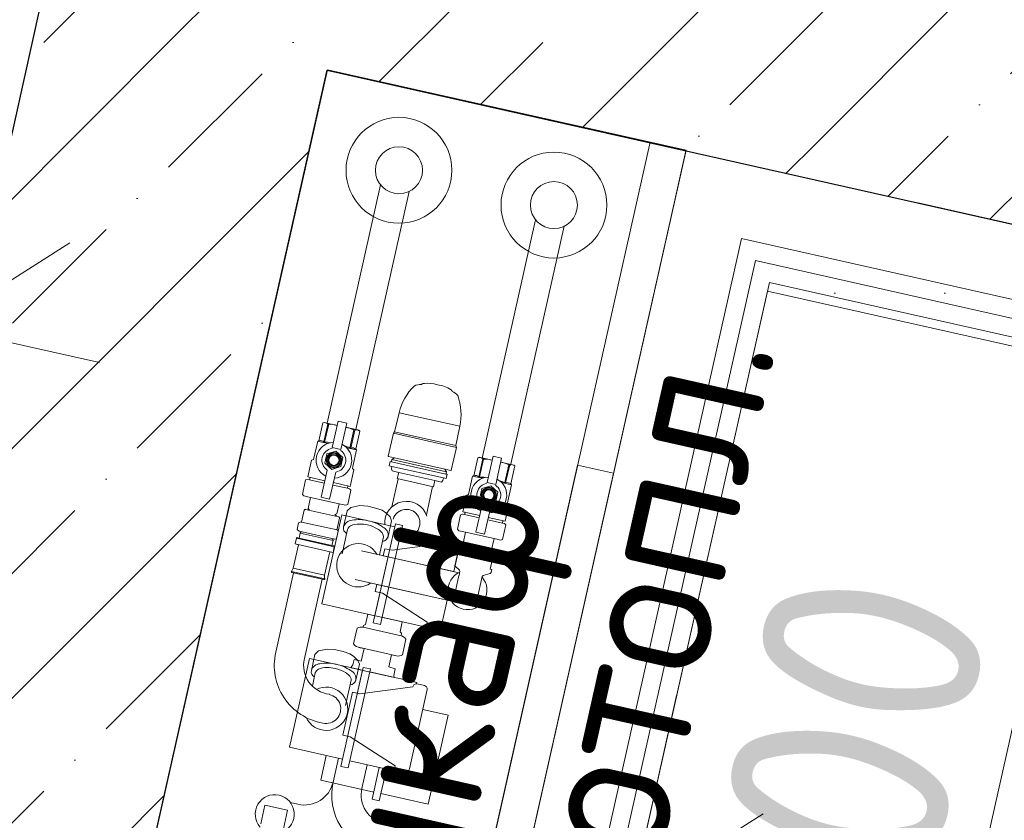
# Model space of a CAD drawing. Header units: millimetres. Extents: x -7218036 to -6972305, y 6116614 to 6334349.
# Tile 106 of 184: x -7177020 to -7176350, y 6145394 to 6145939. Entities that reach past the tile are written whole.
import ezdxf

# ---------------------------------------------------------------- set-up
doc = ezdxf.new("R2010")
doc.units = ezdxf.units.MM
doc.header["$MEASUREMENT"] = 0
for name, color, linetype in [('S - МОП.АР', 7, 'Continuous'), ('АР-Стены_внутренние_пилоны.АР', 7, 'Continuous'), ('АР-Стены_Перегородки_100_.АР', 7, 'Continuous'), ('АР-Стены_Перегородки_шахты_.АР', 7, 'Continuous'), ('АР-Чертеж-Оси_Осевые размеры.АР', 7, 'Continuous'), ('АР-Чертеж-Размеры.АР', 7, 'Continuous')]:
    doc.layers.add(name, color=color, linetype=linetype)
for name, color, linetype, lineweight in [('АР-Стены_внутренние_пилоны.АР_Ном._пера__1', 7, 'Continuous', 30), ('АР-Стены_Перегородки_100_.АР_Ном._пера__1', 7, 'Continuous', 30), ('АР-Стены_Перегородки_шахты_.АР_Ном._пера__1', 7, 'Continuous', 15), ('АР-Чертеж-Оси_Осевые размеры.АР_Ном._пера__1', 7, 'Continuous', 0), ('АР-Чертеж-Размеры.АР_Ном._пера__1', 7, 'Continuous', 0), ('ИОС-Шахты и отверстия.АР_Ном._пера__1', 7, 'Continuous', 0)]:
    doc.layers.add(name, color=color, linetype=linetype, lineweight=lineweight)
doc.styles.add('РЎР“Р•РќР•Р\xa0Р\x98Р\xa0_РЎРўР\x98Р›Р¬_3', font='GOTHIC.TTF')
doc.styles.add('РЎР“Р•РќР•Р\xa0Р\x98Р\xa0_РЎРўР\x98Р›Р¬_5', font='GOST_Common.ttf')
doc.dimstyles.new('СГЕНЕРИР_СТИЛЬ__1', dxfattribs={"dimtxt": 150, "dimasz": 142.5, "dimexe": 0.18, "dimexo": 0.0625, "dimgap": 0, "dimtad": 1, "dimdec": 0, "dimzin": 0, "dimdsep": 46, "dimtxsty": 'РЎР“Р•РќР•Р\xa0Р\x98Р\xa0_РЎРўР\x98Р›Р¬_5', "dimblk": 'ARROWHEAD_6', "dimblk1": 'ARROWHEAD_6', "dimblk2": 'ARROWHEAD_6', "dimcen": 0.09, "dimse1": 1, "dimse2": 1, "dimclrd": 7, "dimclre": 7, "dimclrt": 7, "dimazin": 0, "dimtfac": 1, "dimtdec": 4, "dimtmove": 0, "dimatfit": 3, "dimfxl": 1, "dimtolj": 1, "dimtzin": 0, "dimarcsym": 0})
doc.dimstyles.new('СГЕНЕРИР_СТИЛЬ__2', dxfattribs={"dimtxt": 150, "dimasz": 142.5, "dimexe": 0.18, "dimexo": 0.0625, "dimgap": 0, "dimtad": 1, "dimdec": 0, "dimzin": 0, "dimdsep": 46, "dimtxsty": 'РЎР“Р•РќР•Р\xa0Р\x98Р\xa0_РЎРўР\x98Р›Р¬_5', "dimblk": 'ARROWHEAD_6', "dimblk1": 'ARROWHEAD_6', "dimblk2": 'ARROWHEAD_6', "dimcen": 0.09, "dimse1": 1, "dimse2": 1, "dimclrd": 7, "dimclre": 7, "dimclrt": 7, "dimazin": 0, "dimtfac": 1, "dimtdec": 4, "dimtmove": 2, "dimatfit": 3, "dimfxl": 1, "dimtolj": 1, "dimtzin": 0, "dimarcsym": 0})
doc.dimstyles.new('СГЕНЕРИР_СТИЛЬ__5', dxfattribs={"dimtxt": 400, "dimasz": 142.5, "dimexe": 0.18, "dimexo": 0.0625, "dimgap": 0, "dimtad": 1, "dimdec": 0, "dimzin": 0, "dimdsep": 46, "dimtxsty": 'РЎР“Р•РќР•Р\xa0Р\x98Р\xa0_РЎРўР\x98Р›Р¬_3', "dimblk": 'ARROWHEAD_6', "dimblk1": 'ARROWHEAD_6', "dimblk2": 'ARROWHEAD_6', "dimcen": 0.09, "dimse1": 1, "dimse2": 1, "dimclrd": 7, "dimclre": 7, "dimclrt": 7, "dimazin": 0, "dimtfac": 1, "dimtdec": 4, "dimtmove": 2, "dimatfit": 3, "dimfxl": 1, "dimtolj": 1, "dimtzin": 0, "dimarcsym": 0})
pattern_1 = [(45, (-6566190.34, 6562677.8), (-84.852814, 84.852814), []), (45, (-6566232.77, 6562720.22), (-84.852814, 84.852814), [90, -30, 0, -30])]
pattern_2 = [(0, (-6566190.34, 6562677.795), (0, 75), [0, -75])]

# ---------------------------------------------------------------- blocks, each defined once
blk = doc.blocks.new('Стена_198_7', base_point=(-7176886.1, 6146023.91))
at = {"layer": 'АР-Стены_Перегородки_100_.АР', "linetype": 'Continuous', "lineweight": 0, "true_color": 0x000000}
h = blk.add_hatch(dxfattribs=at)
h.set_pattern_fill('ЖЕЛЕЗОБЕТОН__PROJECT__0007', color=18, style=0, pattern_type=2)
h.set_pattern_definition(pattern_1)
h.paths.add_polyline_path([(-7176961.75, 6146143.4), (-7176965.74, 6146125.66), (-7176810.44, 6145904.43), (-7176766.61, 6146099.57)])
h = blk.add_hatch(dxfattribs=at)
h.set_pattern_fill('ЖЕЛЕЗОБЕТОН__PROJECT__0007', color=18, style=0, pattern_type=2)
h.set_pattern_definition(pattern_1)
h.paths.add_polyline_path([(-7176965.74, 6146125.66), (-7177005.58, 6145948.26), (-7176810.44, 6145904.43)])
h = blk.add_hatch(dxfattribs=at)
h.set_pattern_fill('ЖЕЛЕЗОБЕТОН__PROJECT__0007', color=18, style=0, pattern_type=2)
h.set_pattern_definition(pattern_1)
h.paths.add_polyline_path([(-7176439.23, 6146026.05), (-7176766.61, 6146099.57), (-7176810.44, 6145904.43), (-7176483.06, 6145830.91)])
h = blk.add_hatch(dxfattribs=at)
h.set_pattern_fill('ЖЕЛЕЗОБЕТОН__PROJECT__0007', color=18, style=0, pattern_type=2)
h.set_pattern_definition(pattern_1)
h.paths.add_polyline_path([(-7176483.06, 6145830.91), (-7176287.92, 6145787.08), (-7176439.23, 6146026.05)])
h = blk.add_hatch(dxfattribs=at)
h.set_pattern_fill('ЖЕЛЕЗОБЕТОН__PROJECT__0007', color=18, style=0, pattern_type=2)
h.set_pattern_definition(pattern_1)
h.paths.add_polyline_path([(-7176244.1, 6145982.22), (-7176439.23, 6146026.05), (-7176287.92, 6145787.08)])
at = {"layer": 'АР-Стены_Перегородки_100_.АР_Ном._пера__1', "color": 7, "linetype": 'Continuous', "lineweight": 30, "flags": 128}
blk.add_lwpolyline([(-7176810.44, 6145904.43), (-7176287.92, 6145787.08)], dxfattribs=at)
blk = doc.blocks.new('Стена_222_7', base_point=(-7176547.56, 6145819.77))
at = {"layer": 'АР-Стены_Перегородки_шахты_.АР', "linetype": 'Continuous', "lineweight": 0, "true_color": 0x000000}
h = blk.add_hatch(dxfattribs=at)
h.set_pattern_fill('ШТУКАТУРКА__ГИПС_03_0007', color=18, style=0, pattern_type=2)
h.set_pattern_definition(pattern_2)
h.paths.add_polyline_path([(-7176531.38, 6145777.7), (-7176519.19, 6145774.96), (-7176528.64, 6145789.9)])
h = blk.add_hatch(dxfattribs=at)
h.set_pattern_fill('ШТУКАТУРКА__ГИПС_03_0007', color=18, style=0, pattern_type=2)
h.set_pattern_definition(pattern_2)
h.paths.add_polyline_path([(-7176528.64, 6145789.9), (-7176519.19, 6145774.96), (-7176516.45, 6145787.16)])
h = blk.add_hatch(dxfattribs=at)
h.set_pattern_fill('ШТУКАТУРКА__ГИПС_03_0007', color=18, style=0, pattern_type=2)
h.set_pattern_definition(pattern_2)
h.paths.add_polyline_path([(-7176519.19, 6145774.96), (-7174833.46, 6145396.36), (-7174830.72, 6145408.55), (-7176516.45, 6145787.16)])
h = blk.add_hatch(dxfattribs=at)
h.set_pattern_fill('ШТУКАТУРКА__ГИПС_03_0007', color=18, style=0, pattern_type=2)
h.set_pattern_definition(pattern_2)
h.paths.add_polyline_path([(-7176521.93, 6145762.77), (-7176509.73, 6145760.03), (-7176519.19, 6145774.96)])
h = blk.add_hatch(dxfattribs=at)
h.set_pattern_fill('ШТУКАТУРКА__ГИПС_03_0007', color=18, style=0, pattern_type=2)
h.set_pattern_definition(pattern_2)
h.paths.add_polyline_path([(-7176519.19, 6145774.96), (-7176509.73, 6145760.03), (-7176506.99, 6145772.22)])
h = blk.add_hatch(dxfattribs=at)
h.set_pattern_fill('ШТУКАТУРКА__ГИПС_03_0007', color=18, style=0, pattern_type=2)
h.set_pattern_definition(pattern_2)
h.paths.add_polyline_path([(-7176509.73, 6145760.03), (-7174836.2, 6145384.16), (-7174833.46, 6145396.36), (-7176506.99, 6145772.22)])
at = {"layer": 'АР-Стены_Перегородки_шахты_.АР_Ном._пера__1', "color": 7, "linetype": 'Continuous', "lineweight": 0}
for p, q in [((-7176528.64, 6145789.9), (-7176531.38, 6145777.7)), ((-7176528.64, 6145789.9), (-7174830.72, 6145408.55)), ((-7176519.19, 6145774.96), (-7174833.46, 6145396.36))]:
    blk.add_line(p, q, dxfattribs=at)
at = {"layer": 'АР-Стены_Перегородки_шахты_.АР_Ном._пера__1', "color": 7, "linetype": 'Continuous', "lineweight": 0, "flags": 128}
for points in [[(-7176566.47, 6145849.64), (-7176577.43, 6145800.85)], [(-7174819.77, 6145457.34), (-7176566.47, 6145849.64)], [(-7176509.73, 6145760.03), (-7174836.2, 6145384.16)]]:
    blk.add_lwpolyline(points, dxfattribs=at)
blk = doc.blocks.new('Стена_223_7', base_point=(-7176722.86, 6145039.21))
at = {"layer": 'АР-Стены_Перегородки_шахты_.АР', "linetype": 'Continuous', "lineweight": 0, "true_color": 0x000000}
h = blk.add_hatch(dxfattribs=at)
h.set_pattern_fill('ШТУКАТУРКА__ГИПС_03_0007', color=18, style=0, pattern_type=2)
h.set_pattern_definition(pattern_2)
h.paths.add_polyline_path([(-7176703.95, 6145009.34), (-7176691.75, 6145006.6), (-7176519.19, 6145774.96), (-7176531.38, 6145777.7)])
h = blk.add_hatch(dxfattribs=at)
h.set_pattern_fill('ШТУКАТУРКА__ГИПС_03_0007', color=18, style=0, pattern_type=2)
h.set_pattern_definition(pattern_2)
h.paths.add_polyline_path([(-7176694.49, 6144994.41), (-7176682.3, 6144991.67), (-7176509.73, 6145760.03), (-7176521.93, 6145762.77)])
h = blk.add_hatch(dxfattribs=at)
h.set_pattern_fill('ШТУКАТУРКА__ГИПС_03_0007', color=18, style=0, pattern_type=2)
h.set_pattern_definition(pattern_2)
h.paths.add_polyline_path([(-7176703.95, 6145009.34), (-7176706.69, 6144997.15), (-7176694.49, 6144994.41)])
h = blk.add_hatch(dxfattribs=at)
h.set_pattern_fill('ШТУКАТУРКА__ГИПС_03_0007', color=18, style=0, pattern_type=2)
h.set_pattern_definition(pattern_2)
h.paths.add_polyline_path([(-7176691.75, 6145006.6), (-7176703.95, 6145009.34), (-7176694.49, 6144994.41)])
h = blk.add_hatch(dxfattribs=at)
h.set_pattern_fill('ШТУКАТУРКА__ГИПС_03_0007', color=18, style=0, pattern_type=2)
h.set_pattern_definition(pattern_2)
h.paths.add_polyline_path([(-7176694.49, 6144994.41), (-7176697.23, 6144982.21), (-7176685.03, 6144979.47)])
h = blk.add_hatch(dxfattribs=at)
h.set_pattern_fill('ШТУКАТУРКА__ГИПС_03_0007', color=18, style=0, pattern_type=2)
h.set_pattern_definition(pattern_2)
h.paths.add_polyline_path([(-7176682.3, 6144991.67), (-7176694.49, 6144994.41), (-7176685.03, 6144979.47)])
at = {"layer": 'АР-Стены_Перегородки_шахты_.АР_Ном._пера__1', "color": 7, "linetype": 'Continuous', "lineweight": 0}
for p, q in [((-7176528.64, 6145789.9), (-7176531.38, 6145777.7)), ((-7176692.99, 6145058.13), (-7176531.38, 6145777.7)), ((-7176691.75, 6145006.6), (-7176519.19, 6145774.96)), ((-7176703.95, 6145009.34), (-7176692.99, 6145058.13)), ((-7176752.73, 6145020.3), (-7176703.95, 6145009.34)), ((-7176694.49, 6144994.41), (-7176691.75, 6145006.6))]:
    blk.add_line(p, q, dxfattribs=at)
at = {"layer": 'АР-Стены_Перегородки_шахты_.АР_Ном._пера__1', "color": 7, "linetype": 'Continuous', "lineweight": 0, "flags": 128}
for points in [[(-7176577.43, 6145800.85), (-7176741.78, 6145069.08)], [(-7176685.03, 6144979.47), (-7176509.73, 6145760.03)], [(-7176685.03, 6144979.47), (-7176697.23, 6144982.21)]]:
    blk.add_lwpolyline(points, dxfattribs=at)
blk = doc.blocks.new('*D1073', base_point=(-6566190.34, 6562677.79))
at = {"layer": 'АР-Чертеж-Размеры.АР_Ном._пера__1', "color": 7, "linetype": 'Continuous', "lineweight": 0, "transparency": 16777216}
for p, q in [((-7176572.8, 6145479.22), (-7176634.43, 6145204.81)), ((-7176514, 6145398.76), (-7176693.22, 6145285.27)), ((-7176603.61, 6145342.02), (-7176713.38, 6145366.67)), ((-7174930.15, 6144966.17), (-7176603.61, 6145342.02)), ((-7174899.33, 6145103.38), (-7174960.96, 6144828.96)), ((-7175019.76, 6144909.43), (-7174840.53, 6145022.91)), ((-7174820.38, 6144941.52), (-7174930.15, 6144966.17))]:
    blk.add_line(p, q, dxfattribs=at)
at = {"layer": 'АР-Чертеж-Размеры.АР_Ном._пера__1', "color": 7, "lineweight": 0, "transparency": 16777216, "insert": (-7175963.39, 6145228.98), "char_height": 150, "attachment_point": 7, "rotation": 347.34194, "style": 'РЎР“Р•РќР•Р\xa0Р\x98Р\xa0_РЎРўР\x98Р›Р¬_5'}
blk.add_mtext('\\A1;{\\pql;\\fGOST Common|b0|i0|c204|p0;\\W1.000000;1\xa0715}', dxfattribs=at)
blk = doc.blocks.new('ARROWHEAD_6')
at = {"color": 0, "linetype": 'Continuous', "lineweight": 0}
for p, q in [((-0.5, -0.5), (0.5, 0.5)), ((0, 0), (-1, 0))]:
    blk.add_line(p, q, dxfattribs=at)
blk = doc.blocks.new('*D1095', base_point=(-6566190.34, 6562677.79))
at = {"layer": 'АР-Чертеж-Размеры.АР_Ном._пера__1', "color": 7, "linetype": 'Continuous', "lineweight": 0, "transparency": 16777216}
for p, q in [((-7176271.22, 6145783.33), (-7176246.57, 6145893.09)), ((-7176214.48, 6145693.72), (-7176327.97, 6145872.94)), ((-7176134.02, 6145752.51), (-7176408.43, 6145814.14)), ((-7176446.53, 6145002.77), (-7176271.22, 6145783.33)), ((-7176503.27, 6145092.38), (-7176389.79, 6144913.16)), ((-7176309.33, 6144971.96), (-7176583.74, 6145033.59)), ((-7176471.19, 6144893.01), (-7176446.53, 6145002.77))]:
    blk.add_line(p, q, dxfattribs=at)
at = {"layer": 'АР-Чертеж-Размеры.АР_Ном._пера__1', "color": 7, "lineweight": 0, "transparency": 16777216, "insert": (-7176423.01, 6145244.41), "char_height": 150, "attachment_point": 7, "rotation": 77.34172, "style": 'РЎР“Р•РќР•Р\xa0Р\x98Р\xa0_РЎРўР\x98Р›Р¬_5'}
blk.add_mtext('\\A1;{\\pql;\\fGOST Common|b0|i0|c204|p0;\\W1.000000;800}', dxfattribs=at)
blk = doc.blocks.new('*D1102', base_point=(-6566190.34, 6562677.79))
at = {"layer": 'АР-Чертеж-Размеры.АР_Ном._пера__1', "color": 7, "linetype": 'Continuous', "lineweight": 0, "transparency": 16777216}
for p, q in [((-7176775.34, 6144919.65), (-7176836.97, 6144645.24)), ((-7176806.16, 6144782.45), (-7177050.08, 6144837.23)), ((-7176895.77, 6144725.7), (-7176716.54, 6144839.19)), ((-7176696.39, 6144757.79), (-7176806.16, 6144782.45))]:
    blk.add_line(p, q, dxfattribs=at)
at = {"layer": 'АР-Чертеж-Размеры.АР_Ном._пера__1', "color": 7, "lineweight": 0, "transparency": 16777216, "insert": (-7176726.4, 6144795.28), "char_height": 150, "attachment_point": 7, "rotation": 347.34172, "style": 'РЎР“Р•РќР•Р\xa0Р\x98Р\xa0_РЎРўР\x98Р›Р¬_5'}
blk.add_mtext('\\A1;{\\pql;\\fGOST Common|b0|i0|c204|p0;\\W1.000000;250}', dxfattribs=at)
blk = doc.blocks.new('*D1103', base_point=(-6566190.34, 6562677.79))
at = {"layer": 'АР-Чертеж-Размеры.АР_Ном._пера__1', "color": 7, "linetype": 'Continuous', "lineweight": 0, "transparency": 16777216}
for p, q in [((-7177019.26, 6144974.44), (-7177080.89, 6144700.02)), ((-7176960.46, 6144893.97), (-7177139.69, 6144780.49)), ((-7177050.08, 6144837.23), (-7177159.84, 6144861.88)), ((-7176806.16, 6144782.45), (-7177050.08, 6144837.23)), ((-7176895.77, 6144725.7), (-7176716.54, 6144839.19))]:
    blk.add_line(p, q, dxfattribs=at)
blk = doc.blocks.new('*D1258', base_point=(-6566190.34, 6562677.79))
at = {"layer": 'АР-Чертеж-Размеры.АР_Ном._пера__1', "color": 7, "linetype": 'Continuous', "lineweight": 0, "transparency": 16777216}
for p, q in [((-7178785.65, 6146258.54), (-7178847.28, 6145984.12)), ((-7178726.85, 6146178.07), (-7178906.08, 6146064.59)), ((-7178816.47, 6146121.33), (-7178926.23, 6146145.98)), ((-7177075.05, 6145730.22), (-7178816.47, 6146121.33)), ((-7177044.23, 6145867.42), (-7177105.86, 6145593.01)), ((-7177164.66, 6145673.48), (-7176985.44, 6145786.96)), ((-7176965.28, 6145705.56), (-7177075.05, 6145730.22))]:
    blk.add_line(p, q, dxfattribs=at)
at = {"layer": 'АР-Чертеж-Размеры.АР_Ном._пера__1', "color": 7, "lineweight": 0, "transparency": 16777216, "insert": (-7178350.7, 6146046.01), "char_height": 150, "attachment_point": 7, "rotation": 347.34172, "style": 'РЎР“Р•РќР•Р\xa0Р\x98Р\xa0_РЎРўР\x98Р›Р¬_5'}
blk.add_mtext('\\A1;{\\pql;\\fGOST Common|b0|i0|c204|p0;\\W1.000000;1\xa0785}', dxfattribs=at)
blk = doc.blocks.new('Стена_323_7', base_point=(-7176886.1, 6146023.91))
at = {"layer": 'АР-Стены_внутренние_пилоны.АР', "linetype": 'Continuous', "lineweight": 0, "true_color": 0x000000}
h = blk.add_hatch(dxfattribs=at)
h.set_pattern_fill('ШТУКАТУРКА__ГИПС_01_0007', color=18, style=0, pattern_type=2)
h.set_pattern_definition([(45, (-6566190.34, 6563027.8), (-111.369318, 111.369318), [0, -105, 0, -157.5]), (110, (-6565840.34, 6563027.8), (148.001588, 53.868173), [0, -77, 0, -133])])
h.paths.add_polyline_path([(-7176981.27, 6146147.78), (-7177216.84, 6145098.91), (-7177197.32, 6145094.53), (-7176965.74, 6146125.66)])
h = blk.add_hatch(dxfattribs=at)
h.set_pattern_fill('ЖЕЛЕЗОБЕТОН__PROJECT__0007', color=18, style=0, pattern_type=2)
h.set_pattern_definition(pattern_1)
h.paths.add_polyline_path([(-7177005.58, 6145948.26), (-7177197.32, 6145094.53), (-7177002.18, 6145050.7), (-7176810.44, 6145904.43)])
at = {"layer": 'АР-Стены_внутренние_пилоны.АР_Ном._пера__1', "color": 7, "linetype": 'Continuous', "lineweight": 30}
blk.add_line((-7177005.58, 6145948.26), (-7177197.32, 6145094.53), dxfattribs=at)
at = {"layer": 'АР-Стены_внутренние_пилоны.АР_Ном._пера__1', "color": 7, "linetype": 'Continuous', "lineweight": 30, "flags": 128}
blk.add_lwpolyline([(-7177002.18, 6145050.7), (-7176810.44, 6145904.43)], dxfattribs=at)
blk = doc.blocks.new('*D1448', base_point=(-6566190.34, 6562677.79))
at = {"layer": 'АР-Чертеж-Оси_Осевые размеры.АР_Ном._пера__1', "color": 7, "linetype": 'Continuous', "lineweight": 0, "transparency": 16777216}
for p, q in [((-7213199.68, 6159412.31), (-7213313.16, 6159591.54)), ((-7213393.63, 6159532.74), (-7213119.21, 6159471.11)), ((-7213256.42, 6159501.93), (-7216759.3, 6143905.45)), ((-7216816.05, 6143995.06), (-7216702.56, 6143815.84)), ((-7216896.51, 6143936.27), (-7216622.1, 6143874.64)), ((-7216759.3, 6143905.45), (-7216783.96, 6143795.69))]:
    blk.add_line(p, q, dxfattribs=at)
at = {"layer": 'АР-Чертеж-Оси_Осевые размеры.АР_Ном._пера__1', "color": 7, "lineweight": 0, "transparency": 16777216, "insert": (-7214875.75, 6152656.99), "char_height": 400, "attachment_point": 7, "rotation": 77.34172, "style": 'РЎР“Р•РќР•Р\xa0Р\x98Р\xa0_РЎРўР\x98Р›Р¬_3'}
blk.add_mtext('\\A1;{\\pql;\\fCentury Gothic|b0|i0|c204|p0;\\W1.000000;15\xa0985}', dxfattribs=at)

msp = doc.modelspace()

# ---------------------------------------------------------------- linework, layer by layer
at = {"layer": 'S - МОП.АР', "color": 254, "linetype": 'Continuous', "lineweight": 0, "true_color": 0xdadada, "flags": 128}
msp.add_lwpolyline([(-7176982.62, 6145046.31), (-7177260.78, 6143807.83), (-7176963.05, 6143740.96), (-7177150.35, 6142906.72), (-7167647.05, 6140772.34), (-7167324.73, 6142298.8), (-7174857.12, 6143990.52), (-7174804.53, 6144224.7), (-7175082.68, 6144286.81), (-7174837.54, 6145378.31), (-7176511.04, 6145754.17), (-7176684.98, 6144979.46)], close=True, dxfattribs=at)
at = {"layer": 'ИОС-Шахты и отверстия.АР_Ном._пера__1', "color": 7, "linetype": 'Continuous', "lineweight": 0}
for p, q in [((-7176810.33, 6145904.76), (-7176985.64, 6145124.2)), ((-7176566.41, 6145849.97), (-7176810.33, 6145904.76)), ((-7176766.11, 6145074.89), (-7176590.8, 6145855.45)), ((-7176741.72, 6145069.42), (-7176566.41, 6145849.97)), ((-7176774.13, 6145826.38), (-7176810.49, 6145664.45)), ((-7176754.61, 6145822), (-7176790.98, 6145660.06)), ((-7176668.73, 6145802.71), (-7176705.14, 6145640.6)), ((-7176649.22, 6145798.33), (-7176685.73, 6145635.74)), ((-7176812.12, 6145625.28), (-7176823.6, 6145627.86)), ((-7176812.48, 6145623.67), (-7176822.42, 6145625.9)), ((-7176794.79, 6145621.39), (-7176806.27, 6145623.96)), ((-7176796.69, 6145620.12), (-7176806.63, 6145622.35)), ((-7176821.76, 6145613.96), (-7176802.39, 6145609.61)), ((-7176825.2, 6145605.82), (-7176802.76, 6145600.78)), ((-7176799.33, 6145593.84), (-7176796.89, 6145604.72)), ((-7176706.72, 6145601.61), (-7176718.2, 6145604.19)), ((-7176803.76, 6145591.78), (-7176827.91, 6145597.2)), ((-7176707.08, 6145599.99), (-7176717.02, 6145602.23)), ((-7176691.29, 6145596.45), (-7176701.23, 6145598.68)), ((-7176689.39, 6145597.71), (-7176700.87, 6145600.29)), ((-7176829.58, 6145590.92), (-7176805.18, 6145585.44)), ((-7176806.42, 6145584.7), (-7176828.77, 6145589.72)), ((-7176800.35, 6145575.48), (-7176796.61, 6145592.21)), ((-7176716.36, 6145590.29), (-7176697, 6145585.94)), ((-7176831.36, 6145586.16), (-7176805.6, 6145580.38)), ((-7176807.19, 6145581.28), (-7176829.54, 6145586.29)), ((-7176772.17, 6145587.21), (-7176774.91, 6145574.82)), ((-7176769.08, 6145573.51), (-7176787.1, 6145577.55)), ((-7176720.99, 6145562.71), (-7176769.08, 6145573.51)), ((-7176833.35, 6145562.66), (-7176845.47, 6145508.68)), ((-7176813.84, 6145558.28), (-7176825.97, 6145504.29)), ((-7176725.87, 6145543.3), (-7176791.48, 6145558.04)), ((-7176821.24, 6145496.27), (-7176818.8, 6145507.15)), ((-7176785.96, 6145498.38), (-7176801.08, 6145431.05)), ((-7176796.22, 6145429.96), (-7176781.1, 6145497.29)), ((-7176781.1, 6145497.29), (-7176785.96, 6145498.38)), ((-7176820.53, 6145485.66), (-7176818.53, 6145494.64)), ((-7176794.08, 6145489.64), (-7176797.93, 6145472.5)), ((-7176801.08, 6145431.05), (-7176796.22, 6145429.96))]:
    msp.add_line(p, q, dxfattribs=at)
for points in [[(-7176766.54, 6145607.43), (-7176762.23, 6145626.6), (-7176762.76, 6145626.72), (-7176761.81, 6145630.92), (-7176766.35, 6145631.94), (-7176766.79, 6145633.37), (-7176766.42, 6145635.03), (-7176768.36, 6145635.47), (-7176767.7, 6145638.39), (-7176766.74, 6145638.17), (-7176766.41, 6145639.64), (-7176764.62, 6145640.77), (-7176768.76, 6145641.7), (-7176768.95, 6145642), (-7176765.45, 6145657.57, -0.18889), (-7176764.57, 6145658.51), (-7176761.41, 6145671.53, -0.144523), (-7176751.4, 6145689.66, -0.153994), (-7176746.24, 6145690.73, -0.223601), (-7176744.32, 6145691.49, -0.076218), (-7176735.51, 6145690.58, -0.107766), (-7176726.09, 6145687.08, -0.217609), (-7176725.35, 6145685.94, -0.108187), (-7176721.69, 6145683.23, -0.144955), (-7176720.25, 6145662.28), (-7176722.96, 6145649.16, -0.213187), (-7176722.59, 6145647.82), (-7176726.06, 6145632.36), (-7176726.36, 6145632.18), (-7176730.5, 6145633.11), (-7176729.37, 6145631.32), (-7176729.7, 6145629.85), (-7176728.77, 6145629.65), (-7176729.43, 6145626.72), (-7176731.33, 6145627.15), (-7176731.7, 6145625.49), (-7176732.72, 6145624.39), (-7176737.28, 6145625.41), (-7176738.23, 6145621.21), (-7176762.76, 6145626.72)], [(-7176813.37, 6145664.61, -0.267304), (-7176809.96, 6145663.84), (-7176809.44, 6145663.72, -0.075295), (-7176803.68, 6145662.85)], [(-7176788.32, 6145658.98, 0.267304), (-7176791.73, 6145659.75), (-7176792.25, 6145659.86, 0.075295), (-7176797.83, 6145661.54)], [(-7176812.7, 6145651.62, 0.267236), (-7176816.12, 6145652.39), (-7176816.92, 6145652.14)], [(-7176812.19, 6145651.5, -0.049494), (-7176808.34, 6145651.13)], [(-7176794.99, 6145647.64, 0.049494), (-7176798.62, 6145648.95)], [(-7176794.48, 6145647.53, -0.267236), (-7176791.06, 6145646.76), (-7176790.44, 6145646.19)], [(-7176707.97, 6145640.93, -0.267304), (-7176704.56, 6145640.17), (-7176704.05, 6145640.05, -0.075295), (-7176698.28, 6145639.18)], [(-7176682.92, 6145635.31, 0.267304), (-7176686.34, 6145636.07), (-7176686.85, 6145636.19, 0.075295), (-7176692.43, 6145637.87)], [(-7176707.3, 6145627.95, 0.267236), (-7176710.72, 6145628.71), (-7176711.52, 6145628.46)], [(-7176706.79, 6145627.83, -0.049494), (-7176702.95, 6145627.46)], [(-7176689.59, 6145623.97, 0.049494), (-7176693.23, 6145625.28)], [(-7176689.08, 6145623.85, -0.267236), (-7176685.66, 6145623.09), (-7176685.05, 6145622.52)], [(-7176797.23, 6145589.46, -0.34341), (-7176799.33, 6145593.84, -0.314934), (-7176793.54, 6145598.4, -0.105408), (-7176782.5, 6145598.06, -0.106561), (-7176772.57, 6145593.79, -0.321167), (-7176769.01, 6145587.4, -0.287384), (-7176772.85, 6145583.98)], [(-7176819.15, 6145491.89, -0.34341), (-7176821.24, 6145496.27, -0.314934), (-7176815.45, 6145500.83, -0.105408), (-7176804.41, 6145500.49, -0.106561), (-7176794.48, 6145496.22, -0.321167), (-7176790.92, 6145489.83, -0.287384), (-7176794.77, 6145486.41)], [(-7176835.47, 6145406.42), (-7176830.32, 6145405.26, 0.413714), (-7176806.41, 6145420.39), (-7176802.78, 6145436.56)], [(-7176763.65, 6145390.29), (-7176771.76, 6145392.11, -0.414214), (-7176786.89, 6145416.01), (-7176783.26, 6145432.18)], [(-7176806.41, 6145420.39, 0.414214), (-7176776.14, 6145372.6), (-7176768.21, 6145370.82)]]:
    msp.add_lwpolyline(points, format="xyb", dxfattribs=at)
for points in [[(-7176761.41, 6145671.53), (-7176720.25, 6145662.28)], [(-7176809.96, 6145663.84), (-7176812.7, 6145651.62), (-7176812.19, 6145651.5)], [(-7176809.44, 6145663.72), (-7176812.19, 6145651.5)], [(-7176803.04, 6145665.71), (-7176807.06, 6145647.79), (-7176801.21, 6145646.47), (-7176797.19, 6145664.39)], [(-7176792.25, 6145659.86), (-7176794.99, 6145647.64)], [(-7176791.73, 6145659.75), (-7176794.48, 6145647.53), (-7176794.99, 6145647.64)], [(-7176765.45, 6145657.57), (-7176722.59, 6145647.82)], [(-7176722.96, 6145649.16), (-7176764.57, 6145658.51)], [(-7176816.92, 6145652.14), (-7176810.15, 6145650.62)], [(-7176790.44, 6145646.19), (-7176797.21, 6145647.71)], [(-7176766.74, 6145638.17), (-7176729.7, 6145629.85)], [(-7176729.37, 6145631.32), (-7176766.41, 6145639.64)], [(-7176764.62, 6145640.77), (-7176730.5, 6145633.11)], [(-7176697, 6145585.94), (-7176692.47, 6145584.93), (-7176691.13, 6145585.35), (-7176688.92, 6145595.2), (-7176689.95, 6145596.15), (-7176691.29, 6145596.45), (-7176690.93, 6145598.06), (-7176689.39, 6145597.71), (-7176686.84, 6145609.07), (-7176687.86, 6145610.01), (-7176687.57, 6145611.29), (-7176687.56, 6145611.29), (-7176685.05, 6145622.52), (-7176685.66, 6145623.09), (-7176682.92, 6145635.31), (-7176683.62, 6145635.95), (-7176692.42, 6145637.93), (-7176691.79, 6145640.72), (-7176697.64, 6145642.03), (-7176698.27, 6145639.24), (-7176707.07, 6145641.22), (-7176707.97, 6145640.93), (-7176710.72, 6145628.71), (-7176711.52, 6145628.46), (-7176714.33, 6145615.95), (-7176715.65, 6145615.54), (-7176718.2, 6145604.19), (-7176716.66, 6145603.84), (-7176717.02, 6145602.23), (-7176718.36, 6145602.53), (-7176719.7, 6145602.11), (-7176721.91, 6145592.26), (-7176720.88, 6145591.31), (-7176716.36, 6145590.29)], [(-7176704.56, 6145640.17), (-7176707.3, 6145627.95), (-7176706.79, 6145627.83)], [(-7176704.05, 6145640.05), (-7176706.79, 6145627.83)], [(-7176697.64, 6145642.03), (-7176701.67, 6145624.12), (-7176695.81, 6145622.8), (-7176691.79, 6145640.72)], [(-7176810.49, 6145632.52), (-7176814.64, 6145614.04), (-7176808.79, 6145612.73), (-7176804.64, 6145631.21)], [(-7176731.33, 6145627.15), (-7176766.42, 6145635.03)], [(-7176761.81, 6145630.92), (-7176737.28, 6145625.41)], [(-7176686.85, 6145636.19), (-7176689.59, 6145623.97)], [(-7176686.34, 6145636.07), (-7176689.08, 6145623.85), (-7176689.59, 6145623.97)], [(-7176711.52, 6145628.46), (-7176704.75, 6145626.94)], [(-7176685.05, 6145622.52), (-7176691.81, 6145624.04)], [(-7176738.72, 6145621.32), (-7176743, 6145602.08)], [(-7176796.89, 6145604.72), (-7176794.43, 6145607.08), (-7176788.32, 6145608.33), (-7176782.72, 6145607.87), (-7176777.63, 6145606.73), (-7176773.15, 6145605.15), (-7176770.58, 6145603.47), (-7176767.71, 6145600.63), (-7176766.62, 6145598.01), (-7176769.26, 6145586.28)], [(-7176705.1, 6145608.85), (-7176709.25, 6145590.37), (-7176703.39, 6145589.05), (-7176699.24, 6145607.54)], [(-7176727.73, 6145584.69), (-7176727.47, 6145585.69), (-7176759.63, 6145592.91)], [(-7176697, 6145585.94), (-7176698.92, 6145577.39), (-7176697.41, 6145577.05), (-7176697.01, 6145576.41), (-7176699.56, 6145565.09), (-7176698.58, 6145564.87), (-7176699.01, 6145562.95), (-7176699.63, 6145562.28), (-7176704.36, 6145560.8), (-7176705.04, 6145560.06), (-7176708.47, 6145544.8), (-7176709.88, 6145545.11), (-7176723.74, 6145548.22), (-7176720.89, 6145560.91), (-7176720.74, 6145560.88), (-7176720.17, 6145563.46), (-7176720.57, 6145564.52), (-7176723.62, 6145567.33), (-7176720.72, 6145580.23), (-7176720.43, 6145581.67), (-7176719.8, 6145582.07), (-7176717.89, 6145581.65), (-7176717.03, 6145581.86), (-7176718.06, 6145582.7), (-7176716.36, 6145590.29)], [(-7176832.23, 6145582.29), (-7176806.47, 6145576.5)], [(-7176812.16, 6145558.59), (-7176834.74, 6145563.66)], [(-7176812.16, 6145558.59), (-7176834.74, 6145563.66)], [(-7176833.62, 6145565.84), (-7176812.25, 6145561.04)], [(-7176773.21, 6145532.41), (-7176741.06, 6145525.19), (-7176740.68, 6145526.15)], [(-7176760.24, 6145519.82), (-7176786.07, 6145525.62)], [(-7176818.8, 6145507.15), (-7176816.34, 6145509.51), (-7176810.23, 6145510.76), (-7176804.64, 6145510.3), (-7176799.54, 6145509.16), (-7176795.06, 6145507.58), (-7176792.49, 6145505.9), (-7176789.63, 6145503.06), (-7176788.53, 6145500.44), (-7176791.17, 6145488.71)], [(-7176789.13, 6145512), (-7176763.3, 6145506.19)], [(-7176781.54, 6145495.34), (-7176749.38, 6145488.11), (-7176749.65, 6145487.12)], [(-7176773.94, 6145412.52), (-7176741.78, 6145405.3), (-7176728.2, 6145465.8), (-7176745.5, 6145469.67)], [(-7176811.07, 6145438.42), (-7176814.83, 6145421.71), (-7176778.79, 6145413.62)], [(-7176795.13, 6145434.84), (-7176762.97, 6145427.62), (-7176762.78, 6145428.63)], [(-7176855.68, 6145392), (-7176852.83, 6145404.68), (-7176837.41, 6145401.22), (-7176840.26, 6145388.54)]]:
    msp.add_lwpolyline(points, dxfattribs=at)
for points in [[(-7176812.46, 6145664.89), (-7176813.37, 6145664.61), (-7176816.12, 6145652.39), (-7176816.92, 6145652.14), (-7176819.73, 6145639.63), (-7176821.05, 6145639.21), (-7176823.6, 6145627.86), (-7176822.05, 6145627.51), (-7176822.42, 6145625.9), (-7176823.76, 6145626.2), (-7176825.1, 6145625.78), (-7176827.31, 6145615.93), (-7176826.28, 6145614.98), (-7176821.76, 6145613.96), (-7176823.46, 6145606.38), (-7176822.43, 6145605.53), (-7176823.46, 6145605.43), (-7176825.2, 6145605.82, 0.414214), (-7176826.1, 6145605.25), (-7176827.91, 6145597.2), (-7176828.15, 6145597.26), (-7176829.87, 6145596.73), (-7176830.9, 6145592.12), (-7176829.58, 6145590.92), (-7176827.64, 6145590.48, 0.39559), (-7176828.77, 6145589.72), (-7176829.54, 6145586.29), (-7176830.73, 6145586.56, 0.415192), (-7176831.36, 6145586.16), (-7176832.23, 6145582.29), (-7176830.03, 6145581.79), (-7176833.62, 6145565.84), (-7176833.79, 6145565.26, -0.097856), (-7176834.74, 6145563.66, 0.573555), (-7176834.51, 6145562.92), (-7176812.69, 6145558.02, 0.573436), (-7176812.16, 6145558.59, -0.12888), (-7176812.25, 6145561.04), (-7176808.67, 6145576.99), (-7176806.47, 6145576.5), (-7176805.6, 6145580.38, 0.415822), (-7176806, 6145581.01), (-7176807.19, 6145581.28), (-7176806.42, 6145584.7, 0.391853), (-7176807.09, 6145585.86), (-7176805.18, 6145585.44), (-7176804.19, 6145585.74), (-7176802.99, 6145591.08), (-7176803.76, 6145591.78), (-7176804, 6145591.83), (-7176802.19, 6145599.88, 0.414214), (-7176802.76, 6145600.78), (-7176804.81, 6145601.24), (-7176804.24, 6145601.39), (-7176804.22, 6145601.49), (-7176805.27, 6145602.35), (-7176803.96, 6145602.66), (-7176802.39, 6145609.61), (-7176797.87, 6145608.6), (-7176796.53, 6145609.02), (-7176794.32, 6145618.87), (-7176795.35, 6145619.82), (-7176796.69, 6145620.12), (-7176796.33, 6145621.73), (-7176794.79, 6145621.39), (-7176792.23, 6145632.74), (-7176793.25, 6145633.68), (-7176792.97, 6145634.96), (-7176790.44, 6145646.19), (-7176791.06, 6145646.76), (-7176788.32, 6145658.98), (-7176789.02, 6145659.62), (-7176797.81, 6145661.6), (-7176797.19, 6145664.39), (-7176803.04, 6145665.71), (-7176803.67, 6145662.91)], [(-7176724.41, 6145563.47), (-7176720.57, 6145580.55, 0.349839), (-7176721.91, 6145583.33), (-7176727.54, 6145584.66, 0.398821), (-7176730.32, 6145582.74), (-7176766.37, 6145577.99), (-7176771.25, 6145579.08), (-7176772.34, 6145574.24)], [(-7176728.79, 6145543.96), (-7176732.63, 6145526.89, -0.349839), (-7176735.03, 6145524.94), (-7176740.68, 6145526.15, -0.398821), (-7176742.37, 6145529.07), (-7176772.93, 6145548.78), (-7176777.81, 6145549.88), (-7176776.72, 6145554.73)], [(-7176782.9, 6145534.59), (-7176784.47, 6145527.59), (-7176785.81, 6145526.81), (-7176786.07, 6145525.62, 0.1886), (-7176790.06, 6145524.98), (-7176792.47, 6145514.28, 0.222648), (-7176788.03, 6145511.75), (-7176785.39, 6145511.16), (-7176787.36, 6145502.63), (-7176792.22, 6145503.72), (-7176793.05, 6145500), (-7176794.13, 6145498.54), (-7176794.22, 6145498.15), (-7176764.83, 6145491.58), (-7176765.18, 6145492.87), (-7176764.16, 6145497.42), (-7176768.62, 6145498.72), (-7176766.77, 6145506.97), (-7176763.3, 6145506.19, 0.1886), (-7176759.31, 6145506.83), (-7176756.91, 6145517.54, 0.1886), (-7176760.24, 6145519.82), (-7176759.84, 6145521.61), (-7176760.88, 6145522.64), (-7176759.38, 6145529.31)], [(-7176793.17, 6145481.51), (-7176799.72, 6145452.31), (-7176794.85, 6145451.21), (-7176764.3, 6145431.51, 0.368919), (-7176762.78, 6145428.63), (-7176757.53, 6145427.42, 0.414214), (-7176754.54, 6145429.31), (-7176742.43, 6145483.37, 0.368919), (-7176744.38, 6145485.96), (-7176749.26, 6145487.06, 0.414214), (-7176752.24, 6145485.17), (-7176788.29, 6145480.42)]]:
    msp.add_lwpolyline(points, format="xyb", close=True, dxfattribs=at)
for points in [[(-7176804.51, 6145645.49), (-7176810.64, 6145643.57), (-7176812.05, 6145637.3), (-7176807.32, 6145632.94), (-7176801.19, 6145634.86), (-7176799.78, 6145641.13)], [(-7176716.8, 6145294.43), (-7176640.11, 6145635.92), (-7176615.72, 6145630.44), (-7176692.41, 6145288.95)], [(-7176699.11, 6145621.82), (-7176705.24, 6145619.9), (-7176706.65, 6145613.63), (-7176701.93, 6145609.27), (-7176695.79, 6145611.19), (-7176694.38, 6145617.46)], [(-7176814.1, 6145541.6), (-7176800.52, 6145602.09), (-7176764.48, 6145594), (-7176778.07, 6145533.5)], [(-7176764.04, 6145595.95), (-7176779.16, 6145528.63), (-7176774.31, 6145527.54), (-7176759.19, 6145594.86)], [(-7176822.47, 6145504.49), (-7176836.05, 6145444.03), (-7176799.98, 6145435.93), (-7176786.4, 6145496.39)], [(-7176775.04, 6145430.33), (-7176779.89, 6145408.74), (-7176775.03, 6145407.65), (-7176770.18, 6145429.24)]]:
    msp.add_lwpolyline(points, close=True, dxfattribs=at)
for centre, radius in [((-7176761.63, 6145836.38), 36), ((-7176761.63, 6145836.38), 16), ((-7176656.24, 6145812.71), 36), ((-7176656.24, 6145812.71), 16), ((-7176805.91, 6145639.22), 5.2), ((-7176805.91, 6145639.22), 4.7), ((-7176805.91, 6145639.22), 4), ((-7176805.91, 6145639.22), 3.5), ((-7176700.52, 6145615.54), 5.2), ((-7176700.52, 6145615.54), 4.7), ((-7176700.52, 6145615.54), 4), ((-7176700.52, 6145615.54), 3.5)]:
    msp.add_circle(centre, radius, dxfattribs=at)
for centre, radius, start, end in [((-7176805.91, 6145639.22), 12.16, 91.62379, 243.06009), ((-7176805.91, 6145639.22), 12.16, 271.62379, 63.06009), ((-7176805.91, 6145639.22), 8.11, 99.05002, 235.63387), ((-7176805.91, 6145639.22), 8.11, 279.05002, 55.63387), ((-7176700.52, 6145615.54), 12.16, 91.62379, 243.06009), ((-7176700.52, 6145615.54), 8.11, 99.05002, 235.63387), ((-7176700.52, 6145615.54), 12.16, 271.62379, 63.06009), ((-7176700.52, 6145615.54), 8.11, 279.05002, 55.63387), ((-7176756.64, 6145596.5), 14.75, 18.45514, 184.24861), ((-7176756.64, 6145596.5), 9.3, 320.77831, 163.75263), ((-7176793.03, 6145591.21), 3.72, 113.187, 164.45938), ((-7176789.08, 6145583.1), 12.74, 87.95751, 115.16748), ((-7176788.63, 6145571.16), 24.67, 77.13822, 89.99674), ((-7176787.8, 6145573.1), 22.6, 58.87437, 78.08832), ((-7176782.46, 6145581.98), 12.24, 44.49122, 58.75367), ((-7176776.9, 6145587.04), 4.74, 2.04652, 48.01359), ((-7176789.29, 6145567.8), 14.75, 30.0409, 304.64298), ((-7176715.05, 6145550.88), 13.26, 113.11956, 41.56432), ((-7176806.65, 6145499.77), 39.83, 167.0673, 260.25715), ((-7176806.54, 6145499.85), 19.93, 167.13133, 262.91551), ((-7176814.95, 6145493.64), 3.72, 113.187, 164.45938), ((-7176810.99, 6145485.53), 12.74, 87.95751, 115.16748), ((-7176810.54, 6145473.59), 24.67, 77.13822, 89.99674), ((-7176809.71, 6145475.53), 22.6, 58.87437, 78.08832), ((-7176804.38, 6145484.41), 12.24, 44.49122, 58.75367), ((-7176798.82, 6145489.47), 4.74, 2.04652, 48.01359), ((-7176811.21, 6145470.23), 14.75, 203.64117, 116.53277), ((-7176811.21, 6145470.23), 9.96, 257.32331, 77.34373), ((-7176846.11, 6145398.56), 13.26, 293.11956, 221.56432)]:
    msp.add_arc(centre, radius, start, end, dxfattribs=at)

# ---------------------------------------------------------------- block references
at = {"layer": 'АР-Стены_внутренние_пилоны.АР', "color": 7, "lineweight": 0}
msp.add_blockref('Стена_323_7', (-7176886.1, 6146023.91), dxfattribs=at)
at = {"layer": 'АР-Стены_Перегородки_100_.АР', "color": 7, "lineweight": 0}
msp.add_blockref('Стена_198_7', (-7176886.1, 6146023.91), dxfattribs=at)
at = {"layer": 'АР-Стены_Перегородки_шахты_.АР', "color": 7, "lineweight": 0}
for name, p in [('Стена_222_7', (-7176547.56, 6145819.77)), ('Стена_223_7', (-7176722.86, 6145039.21))]:
    msp.add_blockref(name, p, dxfattribs=at)

# ---------------------------------------------------------------- texts
at = {"layer": 'ИОС-Шахты и отверстия.АР_Ном._пера__1', "color": 7, "linetype": 'Continuous', "lineweight": 0, "insert": (-7176679.62, 6145459.97), "char_height": 100, "width": 705.993, "attachment_point": 5, "rotation": 77.34194, "line_spacing_factor": 0.776005, "style": 'РЎР“Р•РќР•Р\xa0Р\x98Р\xa0_РЎРўР\x98Р›Р¬_5'}
msp.add_mtext('\\A1;{\\pqc;\\fGOST Common|b0|i0|c204|p0;\\W1.000000;шкаф ВК+отопл.}', dxfattribs=at)

# ---------------------------------------------------------------- dimensions: what is measured, and where the dimension line sits
at = {"layer": 'АР-Чертеж-Оси_Осевые размеры.АР', "color": 7, "linetype": 'Continuous', "lineweight": 0}
dim = msp.add_linear_dim(base=(-7216759.3, 6143905.45), p1=(-7132164.56, 6141289.13), p2=(-7215874.11, 6143706.64), angle=257.34172, dimstyle='СГЕНЕРИР_СТИЛЬ__5', dxfattribs=at)
dim.commit()
dim.dimension.update_dxf_attribs({"geometry": '*D1448', "text_midpoint": (-7214887.17, 6153518.81), "dimtype": 160, "text_rotation": 77.34172})
at = {"layer": 'АР-Чертеж-Размеры.АР', "color": 7, "linetype": 'Continuous', "lineweight": 0}
for base, p1, p2, angle, dimstyle, picture, middle, turn in [((-7178816.47, 6146121.33), (-7177018.38, 6145982.53), (-7178761.99, 6146363.89), 167.34172, 'СГЕНЕРИР_СТИЛЬ__2', '*D1258', (-7178083.21, 6146062.8), 347.34172), ((-7176271.22, 6145783.33), (-7176914.92, 6145107.97), (-7176739.61, 6145888.53), 77.34172, 'СГЕНЕРИР_СТИЛЬ__1', '*D1095', (-7176458.66, 6145427.91), 77.34172), ((-7177050.09, 6144837.23), (-7176566.41, 6145849.97), (-7176985.64, 6145124.2), 167.34172, 'СГЕНЕРИР_СТИЛЬ__1', '*D1103', (-7176542.9, 6144830.94), 347.34172), ((-7176806.17, 6144782.45), (-7176659.6, 6145434.97), (-7176566.41, 6145849.97), 167.34172, 'СГЕНЕРИР_СТИЛЬ__1', '*D1102', (-7176779.19, 6144884.01), 347.34172), ((-7176603.61, 6145342.02), (-7174893.17, 6145130.81), (-7176597.38, 6145369.75), 167.34194, 'СГЕНЕРИР_СТИЛЬ__1', '*D1073', (-7175695.9, 6145245.77), 347.34194)]:
    dim = msp.add_linear_dim(base=base, p1=p1, p2=p2, angle=angle, dimstyle=dimstyle, dxfattribs=at)
    dim.commit()
    dim.dimension.update_dxf_attribs({"geometry": picture, "text_midpoint": middle, "dimtype": 160, "text_rotation": turn})

doc.saveas('drawing.dxf')
